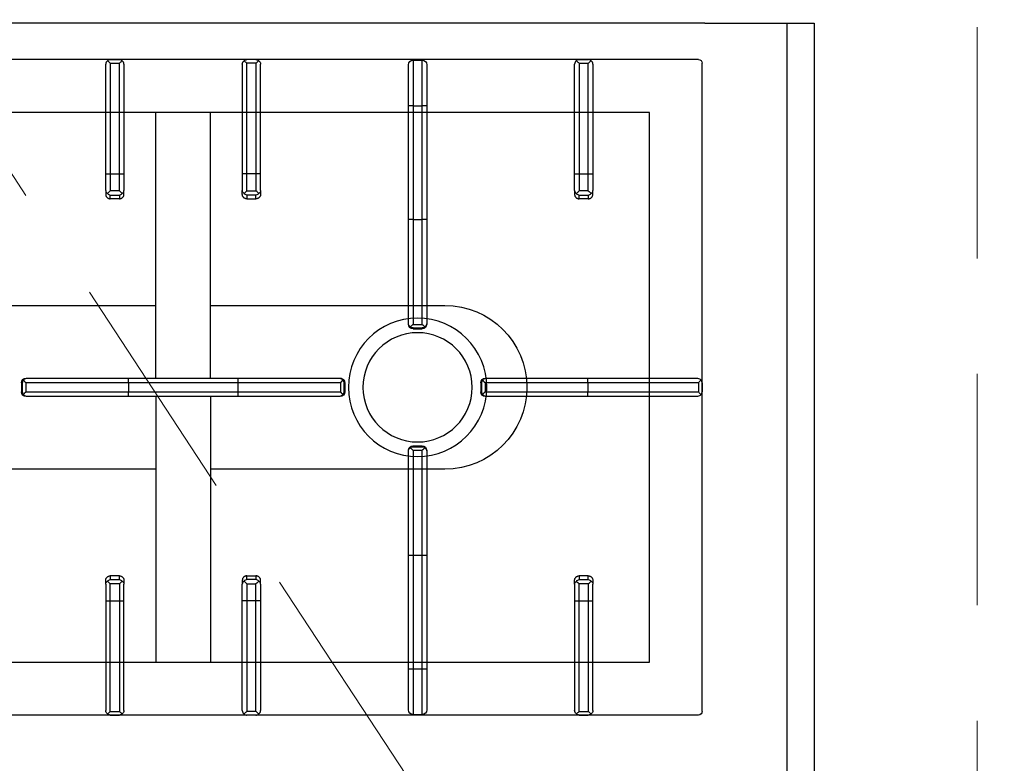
# Model space of a CAD drawing. Header units: millimetres. Extents: x -587 to 358276, y -26688 to 221215.
# Tile 129 of 256: x 9218 to 9272, y 10460 to 10501. Entities that reach past the tile are written whole.
import ezdxf

# ---------------------------------------------------------------- set-up
doc = ezdxf.new("R2010")
doc.units = ezdxf.units.MM
doc.header["$MEASUREMENT"] = 0
doc.linetypes.add('DASHED', pattern=[19.05, 12.7, -6.35])
doc.layers.add('A_wyposażenie', color=7, linetype='Continuous', lineweight=9)
doc.layers.add('wymiarowanie', color=176, linetype='Continuous', lineweight=9)
doc.layers.add('PQ_200_2D', color=1, linetype='Continuous')
doc.layers.add('PQ_204_2D', color=7, linetype='Continuous')
doc.styles.add('styl2', font='simplex.shx')
doc.dimstyles.new('Skala 1-50', dxfattribs={"dimtxt": 12, "dimasz": 5, "dimexe": 1, "dimexo": 1, "dimgap": 1.5, "dimtad": 1, "dimdec": 1, "dimrnd": 0.5, "dimtxsty": 'styl2', "dimblk": 'ARCHTICK', "dimcen": 5, "dimadec": 0, "dimazin": 0, "dimtfac": 1, "dimtdec": 1, "dimtmove": 1, "dimatfit": 3, "dimldrblk": 'ARCHTICK', "dimfxl": 5, "dimfxlon": 1, "dimlwd": -1, "dimlwe": -1, "dimarcsym": 0})

# ---------------------------------------------------------------- blocks, each defined once
blk = doc.blocks.new('dfghbnj')
at = {"layer": 'PQ_200_2D', "color": 8}
for p, q in [((5168.38, -17660.72), (5168.38, -17005.72)), ((5168.38, -17660.72), (5168.38, -17720.72)), ((5168.38, -17720.72), (5968.38, -17720.72))]:
    blk.add_line(p, q, dxfattribs=at)
at = {"layer": 'PQ_204_2D', "color": 8}
for p, q in [((5188.38, -17657.22), (5188.38, -17091.22)), ((5548.38, -17657.22), (5548.38, -17091.22)), ((5365.88, -17285.45), (5370.88, -17285.45)), ((5365.88, -17285.9), (5365.88, -17285.45)), ((5365.88, -17285.9), (5370.88, -17285.9)), ((5370.88, -17285.45), (5370.88, -17285.9)), ((5363.38, -17287.95), (5363.38, -17288.37)), ((5363.38, -17288.37), (5363.38, -17344.26)), ((5365.88, -17287.81), (5370.88, -17287.81)), ((5365.88, -17344.2), (5365.88, -17287.81)), ((5370.88, -17287.81), (5370.88, -17344.2)), ((5373.38, -17288.37), (5373.38, -17287.95)), ((5373.38, -17344.26), (5373.38, -17288.37)), ((5188.38, -17334.21), (5188.38, -17339.21)), ((5188.38, -17334.21), (5188.38, -17339.21)), ((5190.37, -17334.21), (5190.37, -17339.21)), ((5190.37, -17334.21), (5251.19, -17334.21)), ((5251.14, -17331.71), (5190.85, -17331.71)), ((5260.28, -17331.71), (5251.14, -17331.71)), ((5251.19, -17334.21), (5251.19, -17339.21)), ((5251.19, -17334.21), (5260.39, -17334.21)), ((5260.28, -17331.71), (5262.42, -17331.71)), ((5260.39, -17339.21), (5260.39, -17334.21)), ((5264.85, -17334.21), (5262.75, -17334.21)), ((5262.75, -17334.21), (5262.75, -17339.21)), ((5264.85, -17339.21), (5264.85, -17334.21)), ((5471.9, -17339.21), (5471.9, -17334.21)), ((5471.9, -17334.21), (5474.01, -17334.21)), ((5474.01, -17334.21), (5474.01, -17339.21)), ((5476.47, -17331.71), (5474.34, -17331.71)), ((5485.56, -17334.21), (5476.36, -17334.21)), ((5476.36, -17339.21), (5476.36, -17334.21)), ((5476.47, -17331.71), (5485.62, -17331.71)), ((5485.56, -17334.21), (5485.56, -17339.21)), ((5546.38, -17334.21), (5485.56, -17334.21)), ((5485.62, -17331.71), (5545.9, -17331.71)), ((5546.38, -17334.21), (5546.38, -17339.21)), ((5548.38, -17334.21), (5548.38, -17339.21)), ((5548.38, -17334.21), (5548.38, -17339.21)), ((5251.19, -17339.21), (5190.37, -17339.21)), ((5260.39, -17339.21), (5251.19, -17339.21)), ((5262.75, -17339.21), (5264.85, -17339.21)), ((5474.01, -17339.21), (5471.9, -17339.21)), ((5476.36, -17339.21), (5485.56, -17339.21)), ((5485.56, -17339.21), (5546.38, -17339.21)), ((5190.85, -17341.71), (5251.14, -17341.71)), ((5251.14, -17341.71), (5260.28, -17341.71)), ((5262.42, -17341.71), (5260.28, -17341.71)), ((5363.38, -17344.26), (5363.38, -17404.15)), ((5365.88, -17344.2), (5370.88, -17344.2)), ((5365.88, -17404.2), (5365.88, -17344.2)), ((5370.88, -17344.2), (5370.88, -17404.2)), ((5373.38, -17404.15), (5373.38, -17344.26)), ((5474.34, -17341.71), (5476.47, -17341.71)), ((5485.62, -17341.71), (5476.47, -17341.71)), ((5545.9, -17341.71), (5485.62, -17341.71)), ((5363.38, -17359.22), (5217.36, -17359.22)), ((5373.38, -17359.22), (5519.4, -17359.22)), ((5363.38, -17389.22), (5217.36, -17389.22)), ((5373.38, -17389.22), (5519.4, -17389.22)), ((5363.38, -17404.15), (5363.38, -17460.03)), ((5365.88, -17404.2), (5370.88, -17404.2)), ((5365.88, -17460.59), (5365.88, -17404.2)), ((5370.88, -17404.2), (5370.88, -17460.59)), ((5373.38, -17460.03), (5373.38, -17404.15)), ((5188.38, -17414.22), (5188.38, -17409.22)), ((5188.38, -17414.22), (5188.38, -17409.22)), ((5190.37, -17414.22), (5190.37, -17409.22)), ((5251.19, -17409.22), (5190.37, -17409.22)), ((5190.85, -17406.72), (5251.14, -17406.72)), ((5251.14, -17406.72), (5260.28, -17406.72)), ((5251.19, -17414.22), (5251.19, -17409.22)), ((5260.39, -17409.22), (5251.19, -17409.22)), ((5262.42, -17406.72), (5260.28, -17406.72)), ((5260.39, -17409.22), (5260.39, -17414.22)), ((5262.75, -17409.22), (5264.85, -17409.22)), ((5262.75, -17414.22), (5262.75, -17409.22)), ((5264.85, -17409.22), (5264.85, -17414.22)), ((5471.9, -17409.22), (5471.9, -17414.22)), ((5474.01, -17409.22), (5471.9, -17409.22)), ((5474.01, -17414.22), (5474.01, -17409.22)), ((5474.34, -17406.72), (5476.47, -17406.72)), ((5476.36, -17409.22), (5485.56, -17409.22)), ((5476.36, -17409.22), (5476.36, -17414.22)), ((5485.62, -17406.72), (5476.47, -17406.72)), ((5485.56, -17409.22), (5546.38, -17409.22)), ((5485.56, -17414.22), (5485.56, -17409.22)), ((5545.9, -17406.72), (5485.62, -17406.72)), ((5546.38, -17414.22), (5546.38, -17409.22)), ((5548.38, -17414.22), (5548.38, -17409.22)), ((5548.38, -17414.22), (5548.38, -17409.22)), ((5190.37, -17414.22), (5251.19, -17414.22)), ((5251.19, -17414.22), (5260.39, -17414.22)), ((5264.85, -17414.22), (5262.75, -17414.22)), ((5471.9, -17414.22), (5474.01, -17414.22)), ((5485.56, -17414.22), (5476.36, -17414.22)), ((5546.38, -17414.22), (5485.56, -17414.22)), ((5251.14, -17416.72), (5190.85, -17416.72)), ((5260.28, -17416.72), (5251.14, -17416.72)), ((5260.28, -17416.72), (5262.42, -17416.72)), ((5476.47, -17416.72), (5474.34, -17416.72)), ((5476.47, -17416.72), (5485.62, -17416.72)), ((5485.62, -17416.72), (5545.9, -17416.72)), ((5363.38, -17460.03), (5363.38, -17460.45)), ((5365.27, -17462.4), (5371.48, -17462.4)), ((5365.88, -17460.59), (5370.88, -17460.59)), ((5365.88, -17462.5), (5370.88, -17462.5)), ((5365.88, -17462.95), (5365.88, -17462.5)), ((5365.88, -17462.95), (5370.88, -17462.95)), ((5370.88, -17462.5), (5370.88, -17462.95)), ((5373.38, -17460.45), (5373.38, -17460.03)), ((5188.69, -17500.47), (5188.69, -17505.47)), ((5188.69, -17500.47), (5213.69, -17500.47)), ((5213.69, -17497.97), (5191.19, -17497.97)), ((5213.69, -17500.47), (5213.69, -17497.97)), ((5276.14, -17497.97), (5213.69, -17497.97)), ((5213.69, -17500.47), (5213.69, -17505.47)), ((5213.69, -17500.47), (5276.19, -17500.47)), ((5333.27, -17497.97), (5276.14, -17497.97)), ((5276.19, -17500.47), (5276.19, -17505.47)), ((5276.19, -17500.47), (5333.83, -17500.47)), ((5333.69, -17497.97), (5333.27, -17497.97)), ((5333.83, -17500.47), (5333.83, -17505.47)), ((5335.64, -17499.87), (5335.64, -17506.06)), ((5335.74, -17500.47), (5335.74, -17505.47)), ((5335.74, -17500.47), (5336.19, -17500.47)), ((5336.19, -17500.47), (5336.19, -17505.47)), ((5400.56, -17500.47), (5400.56, -17505.47)), ((5400.56, -17500.47), (5401.01, -17500.47)), ((5401.01, -17500.47), (5401.01, -17505.47)), ((5401.11, -17499.87), (5401.11, -17506.06)), ((5402.92, -17500.47), (5402.92, -17505.47)), ((5402.92, -17500.47), (5460.56, -17500.47)), ((5403.48, -17497.97), (5403.06, -17497.97)), ((5460.62, -17497.97), (5403.48, -17497.97)), ((5460.56, -17500.47), (5460.56, -17505.47)), ((5460.56, -17500.47), (5523.06, -17500.47)), ((5523.06, -17497.97), (5460.62, -17497.97)), ((5523.06, -17497.97), (5523.06, -17500.47)), ((5545.56, -17497.97), (5523.06, -17497.97)), ((5523.06, -17500.47), (5523.06, -17505.47)), ((5523.06, -17500.47), (5548.06, -17500.47)), ((5548.06, -17500.47), (5548.06, -17505.47)), ((5213.69, -17505.47), (5188.69, -17505.47)), ((5191.19, -17507.97), (5213.69, -17507.97)), ((5213.69, -17507.97), (5213.69, -17505.47)), ((5276.19, -17505.47), (5213.69, -17505.47)), ((5213.69, -17507.97), (5276.14, -17507.97)), ((5276.14, -17507.97), (5333.27, -17507.97)), ((5333.83, -17505.47), (5276.19, -17505.47)), ((5333.27, -17507.97), (5333.69, -17507.97)), ((5336.19, -17505.47), (5335.74, -17505.47)), ((5401.01, -17505.47), (5400.56, -17505.47)), ((5460.56, -17505.47), (5402.92, -17505.47)), ((5403.06, -17507.97), (5403.48, -17507.97)), ((5403.48, -17507.97), (5460.62, -17507.97)), ((5523.06, -17505.47), (5460.56, -17505.47)), ((5460.62, -17507.97), (5523.06, -17507.97)), ((5523.06, -17505.47), (5523.06, -17507.97)), ((5548.06, -17505.47), (5523.06, -17505.47)), ((5523.06, -17507.97), (5545.56, -17507.97)), ((5363.38, -17540.15), (5363.38, -17540.57)), ((5363.38, -17540.57), (5363.38, -17596.46)), ((5365.88, -17537.65), (5370.88, -17537.65)), ((5365.88, -17538.1), (5365.88, -17537.65)), ((5365.88, -17538.1), (5370.88, -17538.1)), ((5365.88, -17540.01), (5370.88, -17540.01)), ((5365.88, -17596.4), (5365.88, -17540.01)), ((5370.88, -17537.65), (5370.88, -17538.1)), ((5370.88, -17540.01), (5370.88, -17596.4)), ((5373.38, -17540.57), (5373.38, -17540.15)), ((5373.38, -17596.46), (5373.38, -17540.57)), ((5251.14, -17589.22), (5190.85, -17589.22)), ((5260.28, -17589.22), (5251.14, -17589.22)), ((5260.28, -17589.22), (5262.42, -17589.22)), ((5476.47, -17589.22), (5474.34, -17589.22)), ((5476.47, -17589.22), (5485.62, -17589.22)), ((5485.62, -17589.22), (5545.9, -17589.22)), ((5188.38, -17591.72), (5188.38, -17596.72)), ((5188.38, -17591.72), (5188.38, -17596.72)), ((5190.37, -17591.72), (5190.37, -17596.72)), ((5190.37, -17591.72), (5251.19, -17591.72)), ((5251.19, -17591.72), (5251.19, -17596.72)), ((5251.19, -17591.72), (5260.39, -17591.72)), ((5260.39, -17596.72), (5260.39, -17591.72)), ((5264.85, -17591.72), (5262.75, -17591.72)), ((5262.75, -17591.72), (5262.75, -17596.72)), ((5264.85, -17596.72), (5264.85, -17591.72)), ((5471.9, -17596.72), (5471.9, -17591.72)), ((5471.9, -17591.72), (5474.01, -17591.72)), ((5474.01, -17591.72), (5474.01, -17596.72)), ((5485.56, -17591.72), (5476.36, -17591.72)), ((5476.36, -17596.72), (5476.36, -17591.72)), ((5485.56, -17591.72), (5485.56, -17596.72)), ((5546.38, -17591.72), (5485.56, -17591.72)), ((5546.38, -17591.72), (5546.38, -17596.72)), ((5548.38, -17591.72), (5548.38, -17596.72)), ((5548.38, -17591.72), (5548.38, -17596.72)), ((5251.19, -17596.72), (5190.37, -17596.72)), ((5190.85, -17599.22), (5251.14, -17599.22)), ((5251.14, -17599.22), (5260.28, -17599.22)), ((5260.39, -17596.72), (5251.19, -17596.72)), ((5262.42, -17599.22), (5260.28, -17599.22)), ((5262.75, -17596.72), (5264.85, -17596.72)), ((5363.38, -17596.46), (5363.38, -17656.74)), ((5365.88, -17596.4), (5370.88, -17596.4)), ((5365.88, -17657.22), (5365.88, -17596.4)), ((5370.88, -17596.4), (5370.88, -17657.22)), ((5373.38, -17656.74), (5373.38, -17596.46)), ((5474.01, -17596.72), (5471.9, -17596.72)), ((5474.34, -17599.22), (5476.47, -17599.22)), ((5476.36, -17596.72), (5485.56, -17596.72)), ((5485.62, -17599.22), (5476.47, -17599.22)), ((5485.56, -17596.72), (5546.38, -17596.72)), ((5545.9, -17599.22), (5485.62, -17599.22)), ((5546.38, -17659.22), (5190.37, -17659.22)), ((5365.88, -17657.22), (5370.88, -17657.22)), ((5365.88, -17659.22), (5370.88, -17659.22)), ((5365.88, -17659.22), (5370.88, -17659.22)), ((5168.38, -17705.72), (5968.38, -17705.72))]:
    blk.add_line(p, q, dxfattribs=at)
blk.add_lwpolyline([(5217.36, -17118.2), (5519.4, -17118.2), (5519.4, -17630.24), (5217.36, -17630.24)], close=True, dxfattribs=at)
for points in [[(5413.38, -17359.22), (5413.38, -17227.97, 1), (5323.38, -17227.97), (5323.38, -17359.22)], [(5323.38, -17389.22), (5323.38, -17517.97, 1), (5413.38, -17517.97), (5413.38, -17389.22)]]:
    blk.add_lwpolyline(points, format="xyb", dxfattribs=at)
for radius in [38, 30]:
    blk.add_circle((5368.38, -17502.97), radius, dxfattribs=at)
for centre, start, end in [((5191.19, -17500.47), 90, 180), ((5545.56, -17500.47), 0, 90), ((5191.19, -17505.47), 180, 270), ((5545.56, -17505.47), 270, 0)]:
    blk.add_arc(centre, 2.5, start, end, dxfattribs=at)
for centre, major_axis, ratio, start_param, end_param in [((5365.88, -17287.95), (0, 2.5), 0.99863, 0, 1.570796), ((5365.88, -17288.37), (2.5, 0), 0.951091, 2.227228, 3.141593), ((5370.88, -17287.95), (0, 2.5), 0.99863, 4.712389, 6.283185), ((5370.88, -17288.37), (-2.5, 0), 0.951091, 3.141593, 4.055957), ((5476.47, -17334.21), (1.92, 1.92), 0.8391, 1.592613, 2.268928), ((5476.47, -17334.21), (0, 2.5), 0.84544, 0, 0.894481), ((5476.47, -17334.21), (-2.5, 2.5), 0.02182, 0.872665, 1.54898), ((5485.62, -17334.21), (0, 2.5), 0.02182, 0, 1.570796), ((5545.9, -17334.21), (0, 2.5), 0.948965, -0.895145, 0), ((5476.47, -17339.21), (-1.92, 1.92), 0.8391, 0.872665, 1.54898), ((5476.47, -17339.21), (2.5, 2.5), 0.02182, 1.592613, 2.268928), ((5476.47, -17339.21), (0, 2.5), 0.84544, 2.247111, 3.141593), ((5485.62, -17339.21), (0, 2.5), 0.02182, 1.570796, 3.141593), ((5545.9, -17339.21), (0, 2.5), 0.948965, 3.141593, 4.036737), ((5365.88, -17344.26), (-2.5, 0), 0.02182, -1.570796, 0), ((5370.88, -17344.26), (-2.5, 0), 0.02182, 3.141593, 4.712389), ((5365.88, -17404.15), (2.5, 0), 0.02182, 3.141593, 4.712389), ((5370.88, -17404.15), (2.5, 0), 0.02182, 4.712389, 6.283185), ((5190.85, -17409.22), (0, 2.5), 0.948965, 0, 0.895145), ((5251.14, -17409.22), (0, 2.5), 0.02182, 4.712389, 6.283185), ((5260.28, -17409.22), (0, 2.5), 0.84544, -0.894481, 0), ((5260.28, -17409.22), (2.5, 2.5), 0.02182, 4.734206, 5.410521), ((5260.28, -17409.22), (-1.92, 1.92), 0.8391, 4.014257, 4.690572), ((5190.85, -17414.22), (0, 2.5), 0.948965, 2.246448, 3.141593), ((5251.14, -17414.22), (0, 2.5), 0.02182, 3.141593, 4.712389), ((5260.28, -17414.22), (0, 2.5), 0.84544, 3.141593, 4.036074), ((5260.28, -17414.22), (-2.5, 2.5), 0.02182, 4.014257, 4.690572), ((5260.28, -17414.22), (1.92, 1.92), 0.8391, 4.734206, 5.410521), ((5365.88, -17460.03), (2.5, 0), 0.951091, 3.141593, 4.055957), ((5365.88, -17460.45), (0, 2.5), 0.99863, 1.570796, 3.141593), ((5365.88, -17459.06), (0, 3.44), 0.725954, 2.896194, 3.141593), ((5370.88, -17460.45), (0, 2.5), 0.99863, 3.141593, 4.712389), ((5370.88, -17459.06), (0, 3.44), 0.725954, 3.141593, 3.386992), ((5370.88, -17460.03), (-2.5, 0), 0.951091, 2.227228, 3.141593), ((5276.14, -17500.47), (0, 2.5), 0.02182, 4.712389, 6.283185), ((5333.27, -17500.47), (0, 2.5), 0.951091, -0.914364, 0), ((5333.69, -17500.47), (-2.5, 0), 0.99863, 3.141593, 4.712389), ((5332.27, -17500.47), (-3.47, 0), 0.720185, 3.141593, 3.380139), ((5403.06, -17500.47), (2.5, 0), 0.99863, 1.570796, 3.141593), ((5404.48, -17500.47), (3.47, 0), 0.720185, 2.903047, 3.141593), ((5403.48, -17500.47), (0, 2.5), 0.951091, 0, 0.914364), ((5460.62, -17500.47), (0, 2.5), 0.02182, 0, 1.570796), ((5276.14, -17505.47), (0, 2.5), 0.02182, 3.141593, 4.712389), ((5333.27, -17505.47), (0, 2.5), 0.951091, 3.141593, 4.055957), ((5333.69, -17505.47), (2.5, 0), 0.99863, 4.712389, 6.283185), ((5332.27, -17505.47), (3.47, 0), 0.720185, -0.238546, 0), ((5403.06, -17505.47), (-2.5, 0), 0.99863, 0, 1.570796), ((5404.48, -17505.47), (-3.47, 0), 0.720185, 0, 0.238546), ((5403.48, -17505.47), (0, 2.5), 0.951091, 2.227228, 3.141593), ((5460.62, -17505.47), (0, 2.5), 0.02182, 1.570796, 3.141593), ((5365.88, -17540.15), (0, 2.5), 0.99863, 0, 1.570796), ((5365.88, -17540.57), (-2.5, 0), 0.951091, -0.914364, 0), ((5370.88, -17540.15), (0, 2.5), 0.99863, -1.570796, 0), ((5370.88, -17540.57), (-2.5, 0), 0.951091, 3.141593, 4.055957), ((5476.47, -17591.72), (0, 2.5), 0.84544, 0, 0.894481), ((5485.62, -17591.72), (0, 2.5), 0.02182, 0, 1.570796), ((5545.9, -17591.72), (0, 2.5), 0.948965, -0.895145, 0), ((5476.47, -17591.72), (1.92, 1.92), 0.8391, 1.592613, 2.268928), ((5476.47, -17591.72), (-2.5, 2.5), 0.02182, 0.872665, 1.54898), ((5365.88, -17596.46), (2.5, 0), 0.02182, 1.570796, 3.141593), ((5370.88, -17596.46), (2.5, 0), 0.02182, 0, 1.570796), ((5476.47, -17596.72), (-1.92, 1.92), 0.8391, 0.872665, 1.54898), ((5476.47, -17596.72), (2.5, 2.5), 0.02182, 1.592613, 2.268928), ((5476.47, -17596.72), (0, 2.5), 0.84544, 2.247111, 3.141593), ((5485.62, -17596.72), (0, 2.5), 0.02182, 1.570796, 3.141593), ((5545.9, -17596.72), (0, 2.5), 0.948965, 3.141593, 4.036737), ((5190.38, -17657.21), (1.42, 1.42), 0.997265, 2.357564, 3.925621), ((5365.88, -17656.74), (2.5, 0), 0.948965, 3.141593, 4.036737), ((5370.88, -17656.74), (2.5, 0), 0.948965, -0.895145, 0), ((5546.37, -17657.21), (-1.42, 1.42), 0.997265, 2.357564, 3.925621)]:
    blk.add_ellipse(centre, major_axis=major_axis, ratio=ratio, start_param=start_param, end_param=end_param, dxfattribs=at)
at = {"layer": 'PQ_204_2D', "color": 8, "extrusion": (0, 0, -1)}
for centre, major_axis, ratio, start_param, end_param in [((5190.85, -17334.21), (0, 2.5), 0.948965, -0.895145, 0), ((5251.14, -17334.21), (0, 2.5), 0.02182, 0, 1.570796), ((5260.28, -17334.21), (0, 2.5), 0.84544, 0, 0.894481), ((5260.28, -17334.21), (2.5, 2.5), 0.02182, 0.872665, 1.54898), ((5260.28, -17334.21), (-1.92, 1.92), 0.8391, 1.592613, 2.268928), ((5190.85, -17339.21), (0, 2.5), 0.948965, 3.141593, 4.036737), ((5251.14, -17339.21), (0, 2.5), 0.02182, 1.570796, 3.141593), ((5260.28, -17339.21), (0, 2.5), 0.84544, 2.247111, 3.141593), ((5260.28, -17339.21), (-2.5, 2.5), 0.02182, 1.592613, 2.268928), ((5260.28, -17339.21), (1.92, 1.92), 0.8391, 0.872665, 1.54898), ((5476.47, -17409.22), (1.92, 1.92), 0.8391, 4.014257, 4.690572), ((5476.47, -17409.22), (0, 2.5), 0.84544, -0.894481, 0), ((5476.47, -17409.22), (-2.5, 2.5), 0.02182, 4.734206, 5.410521), ((5485.62, -17409.22), (0, 2.5), 0.02182, 4.712389, 6.283185), ((5545.9, -17409.22), (0, 2.5), 0.948965, 0, 0.895145), ((5476.47, -17414.22), (-1.92, 1.92), 0.8391, 4.734206, 5.410521), ((5476.47, -17414.22), (2.5, 2.5), 0.02182, 4.014257, 4.690572), ((5476.47, -17414.22), (0, 2.5), 0.84544, 3.141593, 4.036074), ((5485.62, -17414.22), (0, 2.5), 0.02182, 3.141593, 4.712389), ((5545.9, -17414.22), (0, 2.5), 0.948965, 2.246448, 3.141593), ((5190.85, -17591.72), (0, 2.5), 0.948965, -0.895145, 0), ((5251.14, -17591.72), (0, 2.5), 0.02182, 0, 1.570796), ((5260.28, -17591.72), (0, 2.5), 0.84544, 0, 0.894481), ((5260.28, -17591.72), (2.5, 2.5), 0.02182, 0.872665, 1.54898), ((5260.28, -17591.72), (-1.92, 1.92), 0.8391, 1.592613, 2.268928), ((5190.85, -17596.72), (0, 2.5), 0.948965, 3.141593, 4.036737), ((5251.14, -17596.72), (0, 2.5), 0.02182, 1.570796, 3.141593), ((5260.28, -17596.72), (0, 2.5), 0.84544, 2.247111, 3.141593), ((5260.28, -17596.72), (-2.5, 2.5), 0.02182, 1.592613, 2.268928), ((5260.28, -17596.72), (1.92, 1.92), 0.8391, 0.872665, 1.54898)]:
    blk.add_ellipse(centre, major_axis=major_axis, ratio=ratio, start_param=start_param, end_param=end_param, dxfattribs=at)
at = {"layer": 'PQ_204_2D', "color": 8}
for points, knots in [([(5364.35, -17286.49), (5364.54, -17286.33), (5364.76, -17286.2), (5365.13, -17286.04), (5365.28, -17286), (5365.58, -17285.93), (5365.73, -17285.91), (5365.88, -17285.9)], [11.914764, 11.914764, 11.914764, 11.914764, 12.773402, 12.773402, 13.350347, 13.350347, 13.927292, 13.927292, 13.927292, 13.927292]), ([(5365.88, -17287.81), (5365.88, -17287.81), (5365.87, -17287.81), (5365.87, -17287.81), (5365.87, -17287.81), (5365.87, -17287.81), (5365.87, -17287.81), (5365.87, -17287.81), (5365.87, -17287.81), (5365.87, -17287.8), (5365.86, -17287.8), (5365.86, -17287.79), (5365.85, -17287.79), (5365.84, -17287.78), (5365.83, -17287.77), (5365.8, -17287.75), (5365.78, -17287.73), (5365.72, -17287.67), (5365.68, -17287.63), (5365.54, -17287.51), (5365.43, -17287.42), (5365.22, -17287.23), (5365.11, -17287.14), (5364.89, -17286.95), (5364.78, -17286.85), (5364.57, -17286.67), (5364.46, -17286.58), (5364.35, -17286.49)], [8.188469, 8.188469, 8.188469, 8.188469, 8.190233, 8.190233, 8.191997, 8.191997, 8.195525, 8.195525, 8.202581, 8.202581, 8.216692, 8.216692, 8.244915, 8.244915, 8.301361, 8.301361, 8.414254, 8.414254, 8.640038, 8.640038, 9.091607, 9.091607, 9.543176, 9.543176, 9.994745, 9.994745, 10.458205, 10.458205, 10.458205, 10.458205]), ([(5370.88, -17285.9), (5371.02, -17285.91), (5371.17, -17285.93), (5371.47, -17286), (5371.62, -17286.04), (5371.99, -17286.2), (5372.21, -17286.33), (5372.4, -17286.49)], [0, 0, 0, 0, 0.576945, 0.576945, 1.153889, 1.153889, 2.012527, 2.012527, 2.012527, 2.012527]), ([(5372.4, -17286.49), (5372.29, -17286.58), (5372.18, -17286.67), (5371.97, -17286.85), (5371.86, -17286.95), (5371.64, -17287.14), (5371.53, -17287.23), (5371.32, -17287.42), (5371.21, -17287.51), (5371.08, -17287.63), (5371.03, -17287.67), (5370.97, -17287.73), (5370.95, -17287.75), (5370.92, -17287.77), (5370.91, -17287.78), (5370.9, -17287.79), (5370.89, -17287.79), (5370.89, -17287.8), (5370.89, -17287.8), (5370.88, -17287.81), (5370.88, -17287.81), (5370.88, -17287.81), (5370.88, -17287.81), (5370.88, -17287.81), (5370.88, -17287.81), (5370.88, -17287.81), (5370.88, -17287.81), (5370.88, -17287.81)], [5.918216, 5.918216, 5.918216, 5.918216, 6.381677, 6.381677, 6.833246, 6.833246, 7.284815, 7.284815, 7.736384, 7.736384, 7.962168, 7.962168, 8.07506, 8.07506, 8.131506, 8.131506, 8.159729, 8.159729, 8.173841, 8.173841, 8.180897, 8.180897, 8.184425, 8.184425, 8.186189, 8.186189, 8.187953, 8.187953, 8.187953, 8.187953]), ([(5188.38, -17334.21), (5188.38, -17334.07), (5188.4, -17333.92), (5188.47, -17333.62), (5188.52, -17333.47), (5188.68, -17333.08), (5188.82, -17332.86), (5189, -17332.65)], [0, 0, 0, 0, 0.576945, 0.576945, 1.153889, 1.153889, 2.068716, 2.068716, 2.068716, 2.068716]), ([(5189, -17332.65), (5189.17, -17332.86), (5189.37, -17333.08), (5189.71, -17333.47), (5189.84, -17333.62), (5190.11, -17333.92), (5190.25, -17334.07), (5190.37, -17334.21)], [11.858599, 11.858599, 11.858599, 11.858599, 12.773425, 12.773425, 13.35037, 13.35037, 13.927314, 13.927314, 13.927314, 13.927314]), ([(5262.42, -17331.71), (5262.57, -17331.71), (5262.73, -17331.73), (5263.04, -17331.79), (5263.2, -17331.84), (5263.5, -17331.97), (5263.64, -17332.05), (5263.91, -17332.23), (5264.03, -17332.34), (5264.25, -17332.56), (5264.35, -17332.68), (5264.53, -17332.96), (5264.6, -17333.1), (5264.73, -17333.41), (5264.77, -17333.57), (5264.84, -17333.9), (5264.85, -17334.06), (5264.85, -17334.21)], [3.776921, 3.776921, 3.776921, 3.776921, 4.248957, 4.248957, 4.720993, 4.720993, 5.193029, 5.193029, 5.665065, 5.665065, 6.135831, 6.135831, 6.606596, 6.606596, 7.077361, 7.077361, 7.548126, 7.548126, 7.548126, 7.548126]), ([(5474.34, -17331.71), (5474.18, -17331.71), (5474.03, -17331.73), (5473.71, -17331.79), (5473.56, -17331.84), (5473.26, -17331.97), (5473.11, -17332.05), (5472.85, -17332.23), (5472.72, -17332.34), (5472.51, -17332.56), (5472.41, -17332.68), (5472.23, -17332.96), (5472.15, -17333.1), (5472.02, -17333.41), (5471.98, -17333.57), (5471.92, -17333.9), (5471.9, -17334.06), (5471.9, -17334.21)], [3.776921, 3.776921, 3.776921, 3.776921, 4.248957, 4.248957, 4.720993, 4.720993, 5.193029, 5.193029, 5.665065, 5.665065, 6.135831, 6.135831, 6.606596, 6.606596, 7.077361, 7.077361, 7.548126, 7.548126, 7.548126, 7.548126]), ([(5547.76, -17332.65), (5547.58, -17332.86), (5547.38, -17333.08), (5547.04, -17333.47), (5546.91, -17333.62), (5546.64, -17333.92), (5546.51, -17334.07), (5546.38, -17334.21)], [11.858599, 11.858599, 11.858599, 11.858599, 12.773425, 12.773425, 13.35037, 13.35037, 13.927314, 13.927314, 13.927314, 13.927314]), ([(5548.38, -17334.21), (5548.37, -17334.07), (5548.35, -17333.92), (5548.28, -17333.62), (5548.23, -17333.47), (5548.07, -17333.08), (5547.93, -17332.86), (5547.76, -17332.65)], [0, 0, 0, 0, 0.576945, 0.576945, 1.153889, 1.153889, 2.068716, 2.068716, 2.068716, 2.068716]), ([(5189, -17340.78), (5188.82, -17340.57), (5188.68, -17340.35), (5188.52, -17339.96), (5188.47, -17339.81), (5188.4, -17339.51), (5188.38, -17339.36), (5188.38, -17339.21)], [11.858599, 11.858599, 11.858599, 11.858599, 12.773425, 12.773425, 13.35037, 13.35037, 13.927314, 13.927314, 13.927314, 13.927314]), ([(5190.37, -17339.21), (5190.25, -17339.36), (5190.11, -17339.51), (5189.84, -17339.81), (5189.71, -17339.96), (5189.37, -17340.35), (5189.17, -17340.57), (5189, -17340.78)], [0, 0, 0, 0, 0.576945, 0.576945, 1.153889, 1.153889, 2.068716, 2.068716, 2.068716, 2.068716]), ([(5264.85, -17339.21), (5264.85, -17339.37), (5264.84, -17339.53), (5264.77, -17339.86), (5264.73, -17340.02), (5264.6, -17340.33), (5264.53, -17340.47), (5264.35, -17340.75), (5264.25, -17340.87), (5264.03, -17341.09), (5263.91, -17341.2), (5263.64, -17341.38), (5263.5, -17341.46), (5263.2, -17341.59), (5263.04, -17341.64), (5262.73, -17341.7), (5262.57, -17341.71), (5262.42, -17341.71)], [15.096253, 15.096253, 15.096253, 15.096253, 15.567018, 15.567018, 16.037783, 16.037783, 16.508548, 16.508548, 16.979314, 16.979314, 17.45135, 17.45135, 17.923386, 17.923386, 18.395422, 18.395422, 18.867458, 18.867458, 18.867458, 18.867458]), ([(5471.9, -17339.21), (5471.9, -17339.37), (5471.92, -17339.53), (5471.98, -17339.86), (5472.02, -17340.02), (5472.15, -17340.33), (5472.23, -17340.47), (5472.41, -17340.75), (5472.51, -17340.87), (5472.72, -17341.09), (5472.85, -17341.2), (5473.11, -17341.38), (5473.26, -17341.46), (5473.56, -17341.59), (5473.71, -17341.64), (5474.03, -17341.7), (5474.18, -17341.71), (5474.34, -17341.71)], [15.096253, 15.096253, 15.096253, 15.096253, 15.567018, 15.567018, 16.037783, 16.037783, 16.508548, 16.508548, 16.979314, 16.979314, 17.45135, 17.45135, 17.923386, 17.923386, 18.395422, 18.395422, 18.867458, 18.867458, 18.867458, 18.867458]), ([(5546.38, -17339.21), (5546.51, -17339.36), (5546.64, -17339.51), (5546.91, -17339.81), (5547.04, -17339.96), (5547.38, -17340.35), (5547.58, -17340.57), (5547.76, -17340.78)], [0, 0, 0, 0, 0.576945, 0.576945, 1.153889, 1.153889, 2.068716, 2.068716, 2.068716, 2.068716]), ([(5547.76, -17340.78), (5547.93, -17340.57), (5548.07, -17340.35), (5548.23, -17339.96), (5548.28, -17339.81), (5548.35, -17339.51), (5548.37, -17339.36), (5548.38, -17339.21)], [11.858599, 11.858599, 11.858599, 11.858599, 12.773425, 12.773425, 13.35037, 13.35037, 13.927314, 13.927314, 13.927314, 13.927314]), ([(5189, -17407.65), (5188.82, -17407.86), (5188.68, -17408.08), (5188.52, -17408.47), (5188.47, -17408.62), (5188.4, -17408.92), (5188.38, -17409.07), (5188.38, -17409.22)], [11.858599, 11.858599, 11.858599, 11.858599, 12.773425, 12.773425, 13.35037, 13.35037, 13.927314, 13.927314, 13.927314, 13.927314]), ([(5190.37, -17409.22), (5190.25, -17409.07), (5190.11, -17408.92), (5189.84, -17408.62), (5189.71, -17408.47), (5189.37, -17408.08), (5189.17, -17407.86), (5189, -17407.65)], [0, 0, 0, 0, 0.576945, 0.576945, 1.153889, 1.153889, 2.068716, 2.068716, 2.068716, 2.068716]), ([(5264.85, -17409.22), (5264.85, -17409.06), (5264.84, -17408.9), (5264.77, -17408.57), (5264.73, -17408.41), (5264.6, -17408.11), (5264.53, -17407.96), (5264.35, -17407.68), (5264.25, -17407.56), (5264.03, -17407.34), (5263.91, -17407.23), (5263.64, -17407.05), (5263.5, -17406.97), (5263.2, -17406.84), (5263.04, -17406.79), (5262.73, -17406.73), (5262.57, -17406.72), (5262.42, -17406.72)], [15.096253, 15.096253, 15.096253, 15.096253, 15.567018, 15.567018, 16.037783, 16.037783, 16.508548, 16.508548, 16.979314, 16.979314, 17.45135, 17.45135, 17.923386, 17.923386, 18.395422, 18.395422, 18.867458, 18.867458, 18.867458, 18.867458]), ([(5471.9, -17409.22), (5471.9, -17409.06), (5471.92, -17408.9), (5471.98, -17408.57), (5472.02, -17408.41), (5472.15, -17408.11), (5472.23, -17407.96), (5472.41, -17407.68), (5472.51, -17407.56), (5472.72, -17407.34), (5472.85, -17407.23), (5473.11, -17407.05), (5473.26, -17406.97), (5473.56, -17406.84), (5473.71, -17406.79), (5474.03, -17406.73), (5474.18, -17406.72), (5474.34, -17406.72)], [15.096253, 15.096253, 15.096253, 15.096253, 15.567018, 15.567018, 16.037783, 16.037783, 16.508548, 16.508548, 16.979314, 16.979314, 17.45135, 17.45135, 17.923386, 17.923386, 18.395422, 18.395422, 18.867458, 18.867458, 18.867458, 18.867458]), ([(5546.38, -17409.22), (5546.51, -17409.07), (5546.64, -17408.92), (5546.91, -17408.62), (5547.04, -17408.47), (5547.38, -17408.08), (5547.58, -17407.86), (5547.76, -17407.65)], [0, 0, 0, 0, 0.576945, 0.576945, 1.153889, 1.153889, 2.068716, 2.068716, 2.068716, 2.068716]), ([(5547.76, -17407.65), (5547.93, -17407.86), (5548.07, -17408.08), (5548.23, -17408.47), (5548.28, -17408.62), (5548.35, -17408.92), (5548.37, -17409.07), (5548.38, -17409.22)], [11.858599, 11.858599, 11.858599, 11.858599, 12.773425, 12.773425, 13.35037, 13.35037, 13.927314, 13.927314, 13.927314, 13.927314]), ([(5188.38, -17414.22), (5188.38, -17414.36), (5188.4, -17414.51), (5188.47, -17414.81), (5188.52, -17414.96), (5188.68, -17415.35), (5188.82, -17415.58), (5189, -17415.78)], [0, 0, 0, 0, 0.576945, 0.576945, 1.153889, 1.153889, 2.068716, 2.068716, 2.068716, 2.068716]), ([(5189, -17415.78), (5189.17, -17415.58), (5189.37, -17415.35), (5189.71, -17414.96), (5189.84, -17414.81), (5190.11, -17414.51), (5190.25, -17414.36), (5190.37, -17414.22)], [11.858599, 11.858599, 11.858599, 11.858599, 12.773425, 12.773425, 13.35037, 13.35037, 13.927314, 13.927314, 13.927314, 13.927314]), ([(5262.42, -17416.72), (5262.57, -17416.72), (5262.73, -17416.7), (5263.04, -17416.64), (5263.2, -17416.59), (5263.5, -17416.46), (5263.64, -17416.38), (5263.91, -17416.2), (5264.03, -17416.09), (5264.25, -17415.87), (5264.35, -17415.75), (5264.53, -17415.47), (5264.6, -17415.33), (5264.73, -17415.02), (5264.77, -17414.86), (5264.84, -17414.54), (5264.85, -17414.37), (5264.85, -17414.22)], [3.776921, 3.776921, 3.776921, 3.776921, 4.248957, 4.248957, 4.720993, 4.720993, 5.193029, 5.193029, 5.665065, 5.665065, 6.135831, 6.135831, 6.606596, 6.606596, 7.077361, 7.077361, 7.548126, 7.548126, 7.548126, 7.548126]), ([(5474.34, -17416.72), (5474.18, -17416.72), (5474.03, -17416.7), (5473.71, -17416.64), (5473.56, -17416.59), (5473.26, -17416.46), (5473.11, -17416.38), (5472.85, -17416.2), (5472.72, -17416.09), (5472.51, -17415.87), (5472.41, -17415.75), (5472.23, -17415.47), (5472.15, -17415.33), (5472.02, -17415.02), (5471.98, -17414.86), (5471.92, -17414.54), (5471.9, -17414.37), (5471.9, -17414.22)], [3.776921, 3.776921, 3.776921, 3.776921, 4.248957, 4.248957, 4.720993, 4.720993, 5.193029, 5.193029, 5.665065, 5.665065, 6.135831, 6.135831, 6.606596, 6.606596, 7.077361, 7.077361, 7.548126, 7.548126, 7.548126, 7.548126]), ([(5547.76, -17415.78), (5547.58, -17415.58), (5547.38, -17415.35), (5547.04, -17414.96), (5546.91, -17414.81), (5546.64, -17414.51), (5546.51, -17414.36), (5546.38, -17414.22)], [11.858599, 11.858599, 11.858599, 11.858599, 12.773425, 12.773425, 13.35037, 13.35037, 13.927314, 13.927314, 13.927314, 13.927314]), ([(5548.38, -17414.22), (5548.37, -17414.36), (5548.35, -17414.51), (5548.28, -17414.81), (5548.23, -17414.96), (5548.07, -17415.35), (5547.93, -17415.58), (5547.76, -17415.78)], [0, 0, 0, 0, 0.576945, 0.576945, 1.153889, 1.153889, 2.068716, 2.068716, 2.068716, 2.068716]), ([(5364.35, -17461.91), (5364.46, -17461.82), (5364.57, -17461.73), (5364.78, -17461.55), (5364.89, -17461.46), (5365.11, -17461.26), (5365.22, -17461.17), (5365.43, -17460.98), (5365.54, -17460.89), (5365.68, -17460.77), (5365.72, -17460.73), (5365.78, -17460.67), (5365.8, -17460.66), (5365.83, -17460.63), (5365.84, -17460.62), (5365.85, -17460.61), (5365.86, -17460.61), (5365.86, -17460.6), (5365.87, -17460.6), (5365.87, -17460.6), (5365.87, -17460.6), (5365.87, -17460.59), (5365.87, -17460.59), (5365.87, -17460.59), (5365.87, -17460.59), (5365.87, -17460.59), (5365.88, -17460.59), (5365.88, -17460.59)], [5.918733, 5.918733, 5.918733, 5.918733, 6.382193, 6.382193, 6.833762, 6.833762, 7.285331, 7.285331, 7.7369, 7.7369, 7.962685, 7.962685, 8.075577, 8.075577, 8.132023, 8.132023, 8.160246, 8.160246, 8.174358, 8.174358, 8.181413, 8.181413, 8.184941, 8.184941, 8.186705, 8.186705, 8.188469, 8.188469, 8.188469, 8.188469]), ([(5365.27, -17462.4), (5365.17, -17462.37), (5365.08, -17462.33), (5364.76, -17462.2), (5364.54, -17462.07), (5364.35, -17461.91)], [0.785194, 0.785194, 0.785194, 0.785194, 1.153889, 1.153889, 2.012527, 2.012527, 2.012527, 2.012527]), ([(5370.88, -17460.59), (5370.88, -17460.59), (5370.88, -17460.59), (5370.88, -17460.59), (5370.88, -17460.59), (5370.88, -17460.59), (5370.88, -17460.59), (5370.88, -17460.6), (5370.88, -17460.6), (5370.89, -17460.6), (5370.89, -17460.6), (5370.89, -17460.61), (5370.9, -17460.61), (5370.91, -17460.62), (5370.92, -17460.63), (5370.95, -17460.66), (5370.97, -17460.67), (5371.03, -17460.73), (5371.08, -17460.77), (5371.21, -17460.89), (5371.32, -17460.98), (5371.53, -17461.17), (5371.64, -17461.26), (5371.86, -17461.46), (5371.97, -17461.55), (5372.18, -17461.73), (5372.29, -17461.82), (5372.4, -17461.91)], [8.187953, 8.187953, 8.187953, 8.187953, 8.189716, 8.189716, 8.19148, 8.19148, 8.195008, 8.195008, 8.202064, 8.202064, 8.216176, 8.216176, 8.244399, 8.244399, 8.300845, 8.300845, 8.413737, 8.413737, 8.639521, 8.639521, 9.09109, 9.09109, 9.542659, 9.542659, 9.994228, 9.994228, 10.457689, 10.457689, 10.457689, 10.457689]), ([(5372.4, -17461.91), (5372.21, -17462.07), (5371.99, -17462.2), (5371.68, -17462.33), (5371.58, -17462.37), (5371.48, -17462.4)], [11.914787, 11.914787, 11.914787, 11.914787, 12.773425, 12.773425, 13.14212, 13.14212, 13.14212, 13.14212]), ([(5333.83, -17500.47), (5333.83, -17500.46), (5333.83, -17500.46), (5333.83, -17500.46), (5333.83, -17500.46), (5333.83, -17500.46), (5333.83, -17500.46), (5333.84, -17500.46), (5333.84, -17500.46), (5333.84, -17500.46), (5333.84, -17500.45), (5333.85, -17500.45), (5333.85, -17500.44), (5333.86, -17500.43), (5333.87, -17500.42), (5333.9, -17500.39), (5333.91, -17500.37), (5333.97, -17500.31), (5334.01, -17500.27), (5334.13, -17500.13), (5334.22, -17500.02), (5334.41, -17499.81), (5334.5, -17499.7), (5334.7, -17499.48), (5334.79, -17499.37), (5334.97, -17499.16), (5335.06, -17499.05), (5335.15, -17498.94)], [8.18857, 8.18857, 8.18857, 8.18857, 8.190334, 8.190334, 8.192098, 8.192098, 8.195626, 8.195626, 8.202682, 8.202682, 8.216794, 8.216794, 8.245018, 8.245018, 8.301466, 8.301466, 8.414361, 8.414361, 8.640152, 8.640152, 9.091733, 9.091733, 9.543315, 9.543315, 9.994896, 9.994896, 10.458359, 10.458359, 10.458359, 10.458359]), ([(5335.15, -17498.94), (5335.31, -17499.13), (5335.44, -17499.35), (5335.58, -17499.67), (5335.61, -17499.77), (5335.64, -17499.87)], [11.917214, 11.917214, 11.917214, 11.917214, 12.775852, 12.775852, 13.165698, 13.165698, 13.165698, 13.165698]), ([(5401.11, -17499.87), (5401.14, -17499.77), (5401.18, -17499.67), (5401.31, -17499.35), (5401.44, -17499.13), (5401.6, -17498.94)], [0.764042, 0.764042, 0.764042, 0.764042, 1.153889, 1.153889, 2.012527, 2.012527, 2.012527, 2.012527]), ([(5401.6, -17498.94), (5401.69, -17499.05), (5401.78, -17499.16), (5401.96, -17499.37), (5402.06, -17499.48), (5402.25, -17499.7), (5402.34, -17499.81), (5402.53, -17500.02), (5402.62, -17500.13), (5402.74, -17500.27), (5402.78, -17500.31), (5402.84, -17500.37), (5402.86, -17500.39), (5402.88, -17500.42), (5402.89, -17500.43), (5402.9, -17500.44), (5402.91, -17500.45), (5402.91, -17500.45), (5402.91, -17500.46), (5402.92, -17500.46), (5402.92, -17500.46), (5402.92, -17500.46), (5402.92, -17500.46), (5402.92, -17500.46), (5402.92, -17500.46), (5402.92, -17500.46), (5402.92, -17500.46), (5402.92, -17500.47)], [5.918781, 5.918781, 5.918781, 5.918781, 6.382244, 6.382244, 6.833826, 6.833826, 7.285407, 7.285407, 7.736989, 7.736989, 7.96278, 7.96278, 8.075675, 8.075675, 8.132123, 8.132123, 8.160346, 8.160346, 8.174458, 8.174458, 8.181514, 8.181514, 8.185042, 8.185042, 8.186806, 8.186806, 8.18857, 8.18857, 8.18857, 8.18857]), ([(5335.15, -17506.99), (5335.06, -17506.88), (5334.97, -17506.77), (5334.79, -17506.56), (5334.7, -17506.45), (5334.5, -17506.23), (5334.41, -17506.12), (5334.22, -17505.91), (5334.13, -17505.8), (5334.01, -17505.67), (5333.97, -17505.62), (5333.91, -17505.56), (5333.9, -17505.54), (5333.87, -17505.51), (5333.86, -17505.5), (5333.85, -17505.49), (5333.85, -17505.48), (5333.84, -17505.48), (5333.84, -17505.48), (5333.84, -17505.47), (5333.84, -17505.47), (5333.83, -17505.47), (5333.83, -17505.47), (5333.83, -17505.47), (5333.83, -17505.47), (5333.83, -17505.47), (5333.83, -17505.47), (5333.83, -17505.47)], [5.918265, 5.918265, 5.918265, 5.918265, 6.381728, 6.381728, 6.833309, 6.833309, 7.284891, 7.284891, 7.736472, 7.736472, 7.962263, 7.962263, 8.075158, 8.075158, 8.131606, 8.131606, 8.15983, 8.15983, 8.173942, 8.173942, 8.180998, 8.180998, 8.184526, 8.184526, 8.18629, 8.18629, 8.188054, 8.188054, 8.188054, 8.188054]), ([(5335.64, -17506.06), (5335.61, -17506.16), (5335.58, -17506.26), (5335.44, -17506.58), (5335.31, -17506.8), (5335.15, -17506.99)], [0.764042, 0.764042, 0.764042, 0.764042, 1.153889, 1.153889, 2.012527, 2.012527, 2.012527, 2.012527]), ([(5401.6, -17506.99), (5401.44, -17506.8), (5401.31, -17506.58), (5401.18, -17506.26), (5401.14, -17506.16), (5401.11, -17506.06)], [11.917214, 11.917214, 11.917214, 11.917214, 12.775852, 12.775852, 13.165698, 13.165698, 13.165698, 13.165698]), ([(5402.92, -17505.47), (5402.92, -17505.47), (5402.92, -17505.47), (5402.92, -17505.47), (5402.92, -17505.47), (5402.92, -17505.47), (5402.92, -17505.47), (5402.92, -17505.47), (5402.92, -17505.47), (5402.91, -17505.48), (5402.91, -17505.48), (5402.91, -17505.48), (5402.9, -17505.49), (5402.89, -17505.5), (5402.88, -17505.51), (5402.86, -17505.54), (5402.84, -17505.56), (5402.78, -17505.62), (5402.74, -17505.67), (5402.62, -17505.8), (5402.53, -17505.91), (5402.34, -17506.12), (5402.25, -17506.23), (5402.06, -17506.45), (5401.96, -17506.56), (5401.78, -17506.77), (5401.69, -17506.88), (5401.6, -17506.99)], [8.188054, 8.188054, 8.188054, 8.188054, 8.189818, 8.189818, 8.191582, 8.191582, 8.19511, 8.19511, 8.202166, 8.202166, 8.216278, 8.216278, 8.244501, 8.244501, 8.300949, 8.300949, 8.413844, 8.413844, 8.639635, 8.639635, 9.091217, 9.091217, 9.542798, 9.542798, 9.99438, 9.99438, 10.457843, 10.457843, 10.457843, 10.457843]), ([(5364.35, -17538.69), (5364.54, -17538.53), (5364.76, -17538.4), (5365.13, -17538.24), (5365.28, -17538.2), (5365.58, -17538.13), (5365.73, -17538.11), (5365.88, -17538.1)], [11.914788, 11.914788, 11.914788, 11.914788, 12.773425, 12.773425, 13.35037, 13.35037, 13.927314, 13.927314, 13.927314, 13.927314]), ([(5365.88, -17540.01), (5365.88, -17540.01), (5365.87, -17540.01), (5365.87, -17540.01), (5365.87, -17540.01), (5365.87, -17540.01), (5365.87, -17540.01), (5365.87, -17540.01), (5365.87, -17540), (5365.87, -17540), (5365.86, -17540), (5365.86, -17539.99), (5365.85, -17539.99), (5365.84, -17539.98), (5365.83, -17539.97), (5365.8, -17539.95), (5365.78, -17539.93), (5365.72, -17539.87), (5365.68, -17539.83), (5365.54, -17539.71), (5365.43, -17539.62), (5365.22, -17539.43), (5365.11, -17539.34), (5364.89, -17539.15), (5364.78, -17539.05), (5364.57, -17538.87), (5364.46, -17538.78), (5364.35, -17538.69)], [8.18747, 8.18747, 8.18747, 8.18747, 8.189233, 8.189233, 8.190997, 8.190997, 8.194524, 8.194524, 8.201577, 8.201577, 8.215685, 8.215685, 8.2439, 8.2439, 8.300331, 8.300331, 8.413192, 8.413192, 8.638915, 8.638915, 9.09036, 9.09036, 9.541804, 9.541804, 9.993249, 9.993249, 10.456684, 10.456684, 10.456684, 10.456684]), ([(5370.88, -17538.1), (5371.02, -17538.11), (5371.17, -17538.13), (5371.47, -17538.2), (5371.62, -17538.24), (5371.99, -17538.4), (5372.21, -17538.53), (5372.4, -17538.69)], [0, 0, 0, 0, 0.576945, 0.576945, 1.153889, 1.153889, 2.012527, 2.012527, 2.012527, 2.012527]), ([(5372.4, -17538.69), (5372.29, -17538.78), (5372.18, -17538.87), (5371.97, -17539.05), (5371.86, -17539.15), (5371.64, -17539.34), (5371.53, -17539.43), (5371.32, -17539.62), (5371.21, -17539.71), (5371.08, -17539.83), (5371.03, -17539.87), (5370.97, -17539.93), (5370.95, -17539.95), (5370.92, -17539.97), (5370.91, -17539.98), (5370.9, -17539.99), (5370.89, -17539.99), (5370.89, -17540), (5370.89, -17540), (5370.88, -17540), (5370.88, -17540.01), (5370.88, -17540.01), (5370.88, -17540.01), (5370.88, -17540.01), (5370.88, -17540.01), (5370.88, -17540.01), (5370.88, -17540.01), (5370.88, -17540.01)], [5.917739, 5.917739, 5.917739, 5.917739, 6.381174, 6.381174, 6.832619, 6.832619, 7.284064, 7.284064, 7.735508, 7.735508, 7.961231, 7.961231, 8.074092, 8.074092, 8.130523, 8.130523, 8.158738, 8.158738, 8.172846, 8.172846, 8.179899, 8.179899, 8.183426, 8.183426, 8.18519, 8.18519, 8.186953, 8.186953, 8.186953, 8.186953]), ([(5262.42, -17589.22), (5262.57, -17589.22), (5262.73, -17589.23), (5263.04, -17589.29), (5263.2, -17589.34), (5263.5, -17589.47), (5263.64, -17589.55), (5263.91, -17589.73), (5264.03, -17589.84), (5264.25, -17590.06), (5264.35, -17590.18), (5264.53, -17590.46), (5264.6, -17590.6), (5264.73, -17590.91), (5264.77, -17591.07), (5264.84, -17591.4), (5264.85, -17591.56), (5264.85, -17591.72)], [3.776921, 3.776921, 3.776921, 3.776921, 4.248957, 4.248957, 4.720993, 4.720993, 5.193029, 5.193029, 5.665065, 5.665065, 6.135831, 6.135831, 6.606596, 6.606596, 7.077361, 7.077361, 7.548126, 7.548126, 7.548126, 7.548126]), ([(5474.34, -17589.22), (5474.18, -17589.22), (5474.03, -17589.23), (5473.71, -17589.29), (5473.56, -17589.34), (5473.26, -17589.47), (5473.11, -17589.55), (5472.85, -17589.73), (5472.72, -17589.84), (5472.51, -17590.06), (5472.41, -17590.18), (5472.23, -17590.46), (5472.15, -17590.6), (5472.02, -17590.91), (5471.98, -17591.07), (5471.92, -17591.4), (5471.9, -17591.56), (5471.9, -17591.72)], [3.776921, 3.776921, 3.776921, 3.776921, 4.248957, 4.248957, 4.720993, 4.720993, 5.193029, 5.193029, 5.665065, 5.665065, 6.135831, 6.135831, 6.606596, 6.606596, 7.077361, 7.077361, 7.548126, 7.548126, 7.548126, 7.548126]), ([(5188.38, -17591.72), (5188.38, -17591.57), (5188.4, -17591.42), (5188.47, -17591.12), (5188.52, -17590.97), (5188.68, -17590.58), (5188.82, -17590.36), (5189, -17590.15)], [0, 0, 0, 0, 0.576945, 0.576945, 1.153889, 1.153889, 2.068716, 2.068716, 2.068716, 2.068716]), ([(5189, -17590.15), (5189.17, -17590.36), (5189.37, -17590.58), (5189.71, -17590.97), (5189.84, -17591.12), (5190.11, -17591.42), (5190.25, -17591.57), (5190.37, -17591.72)], [11.858599, 11.858599, 11.858599, 11.858599, 12.773425, 12.773425, 13.35037, 13.35037, 13.927314, 13.927314, 13.927314, 13.927314]), ([(5547.76, -17590.15), (5547.58, -17590.36), (5547.38, -17590.58), (5547.04, -17590.97), (5546.91, -17591.12), (5546.64, -17591.42), (5546.51, -17591.57), (5546.38, -17591.72)], [11.858599, 11.858599, 11.858599, 11.858599, 12.773425, 12.773425, 13.35037, 13.35037, 13.927314, 13.927314, 13.927314, 13.927314]), ([(5548.38, -17591.72), (5548.37, -17591.57), (5548.35, -17591.42), (5548.28, -17591.12), (5548.23, -17590.97), (5548.07, -17590.58), (5547.93, -17590.36), (5547.76, -17590.15)], [0, 0, 0, 0, 0.576945, 0.576945, 1.153889, 1.153889, 2.068716, 2.068716, 2.068716, 2.068716]), ([(5189, -17598.28), (5188.82, -17598.08), (5188.68, -17597.85), (5188.52, -17597.46), (5188.47, -17597.31), (5188.4, -17597.01), (5188.38, -17596.86), (5188.38, -17596.72)], [11.858599, 11.858599, 11.858599, 11.858599, 12.773425, 12.773425, 13.35037, 13.35037, 13.927314, 13.927314, 13.927314, 13.927314]), ([(5190.37, -17596.72), (5190.25, -17596.86), (5190.11, -17597.01), (5189.84, -17597.31), (5189.71, -17597.46), (5189.37, -17597.85), (5189.17, -17598.08), (5189, -17598.28)], [0, 0, 0, 0, 0.576945, 0.576945, 1.153889, 1.153889, 2.068716, 2.068716, 2.068716, 2.068716]), ([(5264.85, -17596.72), (5264.85, -17596.87), (5264.84, -17597.03), (5264.77, -17597.36), (5264.73, -17597.52), (5264.6, -17597.83), (5264.53, -17597.97), (5264.35, -17598.25), (5264.25, -17598.37), (5264.03, -17598.59), (5263.91, -17598.7), (5263.64, -17598.88), (5263.5, -17598.96), (5263.2, -17599.09), (5263.04, -17599.14), (5262.73, -17599.2), (5262.57, -17599.22), (5262.42, -17599.22)], [15.096253, 15.096253, 15.096253, 15.096253, 15.567018, 15.567018, 16.037783, 16.037783, 16.508548, 16.508548, 16.979314, 16.979314, 17.45135, 17.45135, 17.923386, 17.923386, 18.395422, 18.395422, 18.867458, 18.867458, 18.867458, 18.867458]), ([(5471.9, -17596.72), (5471.9, -17596.87), (5471.92, -17597.03), (5471.98, -17597.36), (5472.02, -17597.52), (5472.15, -17597.83), (5472.23, -17597.97), (5472.41, -17598.25), (5472.51, -17598.37), (5472.72, -17598.59), (5472.85, -17598.7), (5473.11, -17598.88), (5473.26, -17598.96), (5473.56, -17599.09), (5473.71, -17599.14), (5474.03, -17599.2), (5474.18, -17599.22), (5474.34, -17599.22)], [15.096253, 15.096253, 15.096253, 15.096253, 15.567018, 15.567018, 16.037783, 16.037783, 16.508548, 16.508548, 16.979314, 16.979314, 17.45135, 17.45135, 17.923386, 17.923386, 18.395422, 18.395422, 18.867458, 18.867458, 18.867458, 18.867458]), ([(5546.38, -17596.72), (5546.51, -17596.86), (5546.64, -17597.01), (5546.91, -17597.31), (5547.04, -17597.46), (5547.38, -17597.85), (5547.58, -17598.08), (5547.76, -17598.28)], [0, 0, 0, 0, 0.576945, 0.576945, 1.153889, 1.153889, 2.068716, 2.068716, 2.068716, 2.068716]), ([(5547.76, -17598.28), (5547.93, -17598.08), (5548.07, -17597.85), (5548.23, -17597.46), (5548.28, -17597.31), (5548.35, -17597.01), (5548.37, -17596.86), (5548.38, -17596.72)], [11.858599, 11.858599, 11.858599, 11.858599, 12.773425, 12.773425, 13.35037, 13.35037, 13.927314, 13.927314, 13.927314, 13.927314]), ([(5364.31, -17658.6), (5364.52, -17658.42), (5364.74, -17658.22), (5365.13, -17657.88), (5365.28, -17657.75), (5365.58, -17657.48), (5365.73, -17657.35), (5365.88, -17657.22)], [11.858599, 11.858599, 11.858599, 11.858599, 12.773425, 12.773425, 13.35037, 13.35037, 13.927314, 13.927314, 13.927314, 13.927314]), ([(5365.88, -17659.22), (5365.73, -17659.21), (5365.58, -17659.19), (5365.28, -17659.12), (5365.13, -17659.07), (5364.74, -17658.91), (5364.52, -17658.77), (5364.31, -17658.6)], [0, 0, 0, 0, 0.576945, 0.576945, 1.153889, 1.153889, 2.068716, 2.068716, 2.068716, 2.068716]), ([(5370.88, -17657.22), (5371.02, -17657.35), (5371.17, -17657.48), (5371.47, -17657.75), (5371.62, -17657.88), (5372.01, -17658.22), (5372.24, -17658.42), (5372.44, -17658.6)], [0, 0, 0, 0, 0.576945, 0.576945, 1.153889, 1.153889, 2.068716, 2.068716, 2.068716, 2.068716]), ([(5372.44, -17658.6), (5372.24, -17658.77), (5372.01, -17658.91), (5371.62, -17659.07), (5371.47, -17659.12), (5371.17, -17659.19), (5371.02, -17659.21), (5370.88, -17659.22)], [11.858599, 11.858599, 11.858599, 11.858599, 12.773425, 12.773425, 13.35037, 13.35037, 13.927314, 13.927314, 13.927314, 13.927314])]:
    blk.add_open_spline(points, degree=3, knots=knots, dxfattribs=at)
blk = doc.blocks.new('_ArchTick')
at = {"color": 0, "linetype": 'ByBlock', "const_width": 0.15}
blk.add_lwpolyline([(-0.5, -0.5), (0.5, 0.5)], dxfattribs=at)
blk = doc.blocks.new('*D3721')
at = {"layer": 'Defpoints', "color": 0}
for p in [(8932.185, 10466.674), (9368.185, 10466.674), (9368.185, 10455.142)]:
    blk.add_point(p, dxfattribs=at)
at = {"layer": 'wymiarowanie', "color": 0}
for p, q in [((8932.185, 10460.142), (8932.185, 10454.142)), ((9368.185, 10460.142), (9368.185, 10454.142)), ((8932.185, 10455.142), (9368.185, 10455.142))]:
    blk.add_line(p, q, dxfattribs=at)
at = {"layer": 'wymiarowanie', "color": 0, "xscale": 5, "yscale": 5, "zscale": 5, "rotation": 180}
blk.add_blockref('_ArchTick', (8932.185, 10455.142), dxfattribs=at)
at = {"layer": 'wymiarowanie', "color": 0, "xscale": 5, "yscale": 5, "zscale": 5}
blk.add_blockref('_ArchTick', (9368.185, 10455.142), dxfattribs=at)
at = {"layer": 'wymiarowanie', "color": 0, "insert": (9150.185, 10462.944), "char_height": 12, "attachment_point": 5, "style": 'styl2'}
blk.add_mtext('436', dxfattribs=at)

msp = doc.modelspace()

# ---------------------------------------------------------------- linework, layer by layer
at = {"layer": 'A_wyposażenie', "color": 7, "linetype": 'DASHED'}
msp.add_line((9270.185, 10411.593), (9090.185, 10686.093), dxfattribs=at)
msp.add_lwpolyline([(9090.185, 10411.593), (9270.185, 10411.593), (9270.211, 10686.093), (9090.185, 10686.093)], close=True, dxfattribs=at)

# ---------------------------------------------------------------- block references
at = {"layer": 'A_wyposażenie', "color": 7, "xscale": -0.09999999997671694, "yscale": 0.09999999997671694, "zscale": 0.1, "rotation": 90}
msp.add_blockref('dfghbnj', (7489.164, 11017.548), dxfattribs=at)

# ---------------------------------------------------------------- dimensions: what is measured, and where the dimension line sits
at = {"layer": 'wymiarowanie'}
dim = msp.add_linear_dim(base=(9368.185, 10455.142), p1=(8932.185, 10466.674), p2=(9368.185, 10466.674), dimstyle='Skala 1-50', dxfattribs=at)
dim.commit()
dim.dimension.update_dxf_attribs({"geometry": '*D3721', "text_midpoint": (9150.185, 10462.944)})

doc.saveas('drawing.dxf')
